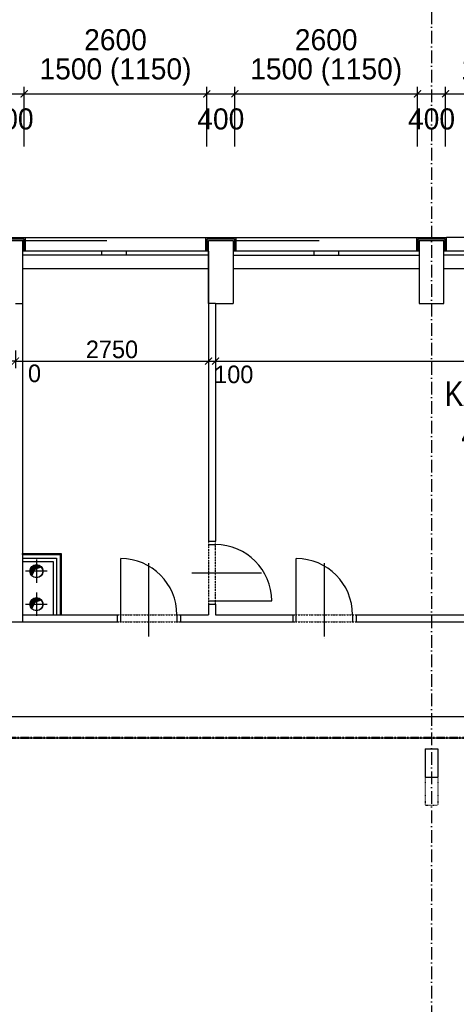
# Model space of a CAD drawing. Header units: millimetres. Extents: x -637441 to -130928, y -380379 to -53767.
# Tile 39 of 193: x -497810 to -491593, y -241704 to -227686. Entities that reach past the tile are written whole.
import ezdxf

# ---------------------------------------------------------------- set-up
doc = ezdxf.new("R2010")
doc.units = ezdxf.units.MM
doc.header["$LTSCALE"] = 10
for name, pattern in [('ACAD_ISO03W100', [30, 12, -18]), ('ACAD_ISO10W100', [18.5, 12, -3, 0.5, -3]), ('ACAD_ISO12W100', [22, 12, -3, 0.5, -3, 0.5, -3]), ('DASHDOT', [25.4, 12.7, -6.35, 0, -6.35])]:
    doc.linetypes.add(name, pattern=pattern)
doc.layers.add('_POŽÁR', color=240, linetype='Continuous', lineweight=50)
for name, color, linetype in [('Kóty', 7, 'Continuous'), ('Osy', 1, 'DASHDOT'), ('POPIS', 7, 'Continuous'), ('Rozhraní materiálů', 7, 'Continuous'), ('SLABĚ', 7, 'Continuous'), ('Výplně otvorů', 7, 'Continuous'), ('ZDIVO', 6, 'Continuous'), ('ŠRAFY', 252, 'Continuous')]:
    doc.layers.add(name, color=color, linetype=linetype)
doc.styles.add('NARROW', font='txt')
doc.styles.add('TGV styl', font='txt')
doc.linetypes.add('IZOLACE', pattern='A,0.00254,-2.54,[134,ltypeshp.shx,S=2.54,R=0,X=-2.54,Y=0],-5.08,[134,ltypeshp.shx,S=2.54,R=180,X=2.54,Y=0],-2.54', length=10.16254)
doc.dimstyles.new('VNITŘEK 1-200', dxfattribs={"dimtxt": 250, "dimasz": 100, "dimexe": 100, "dimexo": 250, "dimgap": 40, "dimtad": 1, "dimdec": 0, "dimzin": 0, "dimdsep": 46, "dimtxsty": 'TGV styl', "dimblk1": 'ARCHTICK', "dimblk2": 'ARCHTICK', "dimsah": 1, "dimcen": 0.09, "dimclrd": 256, "dimclre": 256, "dimclrt": 220, "dimadec": 0, "dimazin": 0, "dimtfac": 1, "dimtdec": 0, "dimtofl": 0, "dimtmove": 2, "dimatfit": 3, "dimldrblk": 'ARCHTICK', "dimfxl": 150, "dimfxlon": 1, "dimtolj": 1, "dimtzin": 0, "dimarcsym": 0})
doc.dimstyles.new('VNĚJŠEK 1-100', dxfattribs={"dimtxt": 300, "dimasz": 100, "dimexe": 100, "dimexo": 250, "dimgap": 40, "dimtad": 1, "dimdec": 0, "dimzin": 0, "dimdsep": 46, "dimtxsty": 'TGV styl', "dimblk1": 'ARCHTICK', "dimblk2": 'ARCHTICK', "dimsah": 1, "dimcen": 0.09, "dimclrd": 256, "dimclre": 256, "dimclrt": 220, "dimadec": 0, "dimazin": 0, "dimtfac": 1, "dimtdec": 0, "dimtofl": 0, "dimtmove": 2, "dimatfit": 3, "dimldrblk": 'ARCHTICK', "dimfxl": 350, "dimfxlon": 1, "dimtolj": 1, "dimtzin": 0, "dimarcsym": 0})

# ---------------------------------------------------------------- blocks, each defined once
blk = doc.blocks.new('_ArchTick')
at = {"color": 0, "const_width": 0.15}
blk.add_lwpolyline([(-0.5, -0.5), (0.5, 0.5)], dxfattribs=at)
blk = doc.blocks.new('*D319')
at = {"layer": 'DEFPOINTS', "color": 0, "ltscale": 0.35}
for p in [(-497871, -231728), (-497871, -232118), (-497871, -232546)]:
    blk.add_point(p, dxfattribs=at)
at = {"layer": 'Kóty', "lineweight": -2, "ltscale": 0.35}
for p, q in [((-497871, -232396), (-497871, -232646)), ((-497871, -232396), (-497871, -232646)), ((-497871, -232546), (-497971, -232546)), ((-497871, -232546), (-497771, -232546))]:
    blk.add_line(p, q, dxfattribs=at)
at = {"layer": 'Kóty', "lineweight": -2, "ltscale": 0.35, "xscale": 100, "yscale": 100, "zscale": 100, "rotation": 180}
blk.add_blockref('_ArchTick', (-497871, -232546), dxfattribs=at)
at = {"layer": 'Kóty', "lineweight": -2, "ltscale": 0.35, "xscale": 100, "yscale": 100, "zscale": 100}
blk.add_blockref('_ArchTick', (-497871, -232546), dxfattribs=at)
at = {"layer": 'Kóty', "color": 220, "ltscale": 0.35, "insert": (-497599, -232722), "char_height": 250, "attachment_point": 5, "style": 'TGV styl'}
blk.add_mtext('\\A1;0', dxfattribs=at)
blk = doc.blocks.new('*D320')
at = {"layer": 'DEFPOINTS', "color": 0, "ltscale": 0.35}
for p in [(-497871, -231728), (-495121, -231728), (-495121, -232546)]:
    blk.add_point(p, dxfattribs=at)
at = {"layer": 'Kóty', "lineweight": -2, "ltscale": 0.35}
for p, q in [((-497871, -232396), (-497871, -232646)), ((-495121, -232396), (-495121, -232646)), ((-497871, -232546), (-495121, -232546))]:
    blk.add_line(p, q, dxfattribs=at)
at = {"layer": 'Kóty', "lineweight": -2, "ltscale": 0.35, "xscale": 100, "yscale": 100, "zscale": 100, "rotation": 180}
blk.add_blockref('_ArchTick', (-497871, -232546), dxfattribs=at)
at = {"layer": 'Kóty', "lineweight": -2, "ltscale": 0.35, "xscale": 100, "yscale": 100, "zscale": 100}
blk.add_blockref('_ArchTick', (-495121, -232546), dxfattribs=at)
at = {"layer": 'Kóty', "color": 220, "ltscale": 0.35, "insert": (-496496, -232381), "char_height": 250, "attachment_point": 5, "style": 'TGV styl'}
blk.add_mtext('\\A1;2750', dxfattribs=at)
blk = doc.blocks.new('*D321')
at = {"layer": 'DEFPOINTS', "color": 0, "ltscale": 0.35}
for p in [(-495121, -231728), (-495021, -231728), (-495021, -232546)]:
    blk.add_point(p, dxfattribs=at)
at = {"layer": 'Kóty', "lineweight": -2, "ltscale": 0.35}
for p, q in [((-495121, -232396), (-495121, -232646)), ((-495021, -232396), (-495021, -232646)), ((-495121, -232546), (-495021, -232546))]:
    blk.add_line(p, q, dxfattribs=at)
at = {"layer": 'Kóty', "lineweight": -2, "ltscale": 0.35, "xscale": 100, "yscale": 100, "zscale": 100, "rotation": 180}
blk.add_blockref('_ArchTick', (-495121, -232546), dxfattribs=at)
at = {"layer": 'Kóty', "lineweight": -2, "ltscale": 0.35, "xscale": 100, "yscale": 100, "zscale": 100}
blk.add_blockref('_ArchTick', (-495021, -232546), dxfattribs=at)
at = {"layer": 'Kóty', "color": 220, "ltscale": 0.35, "insert": (-494762, -232737), "char_height": 250, "attachment_point": 5, "style": 'TGV styl'}
blk.add_mtext('\\A1;100', dxfattribs=at)
blk = doc.blocks.new('*D322')
at = {"layer": 'DEFPOINTS', "color": 0, "ltscale": 0.35}
for p in [(-495021, -231728), (-486121, -231728), (-486121, -232546)]:
    blk.add_point(p, dxfattribs=at)
at = {"layer": 'Kóty', "lineweight": -2, "ltscale": 0.35}
for p, q in [((-495021, -232396), (-495021, -232646)), ((-486121, -232396), (-486121, -232646)), ((-495021, -232546), (-486121, -232546))]:
    blk.add_line(p, q, dxfattribs=at)
at = {"layer": 'Kóty', "lineweight": -2, "ltscale": 0.35, "xscale": 100, "yscale": 100, "zscale": 100, "rotation": 180}
blk.add_blockref('_ArchTick', (-495021, -232546), dxfattribs=at)
at = {"layer": 'Kóty', "lineweight": -2, "ltscale": 0.35, "xscale": 100, "yscale": 100, "zscale": 100}
blk.add_blockref('_ArchTick', (-486121, -232546), dxfattribs=at)
at = {"layer": 'Kóty', "color": 220, "ltscale": 0.35, "insert": (-490571, -232381), "char_height": 250, "attachment_point": 5, "style": 'TGV styl'}
blk.add_mtext('\\A1;8900', dxfattribs=at)
blk = doc.blocks.new('*D337')
at = {"layer": 'DEFPOINTS', "color": 0, "ltscale": 0.35}
for p in [(-492121, -231228), (-491946, -236158), (-487734, -236158)]:
    blk.add_point(p, dxfattribs=at)
at = {"layer": 'Kóty', "lineweight": -2, "ltscale": 0.35}
for p, q in [((-487884, -231228), (-487634, -231228)), ((-487734, -231228), (-487734, -236158)), ((-487884, -236158), (-487634, -236158))]:
    blk.add_line(p, q, dxfattribs=at)
at = {"layer": 'Kóty', "lineweight": -2, "ltscale": 0.35, "xscale": 100, "yscale": 100, "zscale": 100}
for p, rotation in [((-487734, -231228), 90), ((-487734, -236158), 270)]:
    blk.add_blockref('_ArchTick', p, dxfattribs=dict(at, rotation=rotation))
at = {"layer": 'Kóty', "color": 220, "ltscale": 0.35, "insert": (-487899, -233693), "char_height": 250, "attachment_point": 5, "rotation": 90, "style": 'TGV styl'}
blk.add_mtext('\\A1;4930', dxfattribs=at)
blk = doc.blocks.new('*D338')
at = {"layer": 'DEFPOINTS', "color": 0, "ltscale": 0.35}
for p in [(-491946, -236158), (-487734, -236258), (-487121, -236258)]:
    blk.add_point(p, dxfattribs=at)
at = {"layer": 'Kóty', "lineweight": -2, "ltscale": 0.35}
for p, q in [((-487884, -236158), (-487634, -236158)), ((-487734, -236158), (-487734, -236258)), ((-487584, -236258), (-487834, -236258))]:
    blk.add_line(p, q, dxfattribs=at)
at = {"layer": 'Kóty', "lineweight": -2, "ltscale": 0.35, "xscale": 100, "yscale": 100, "zscale": 100}
for p, rotation in [((-487734, -236158), 90), ((-487734, -236258), 270)]:
    blk.add_blockref('_ArchTick', p, dxfattribs=dict(at, rotation=rotation))
at = {"layer": 'Kóty', "color": 220, "ltscale": 0.35, "insert": (-488041, -235786), "char_height": 250, "attachment_point": 5, "rotation": 90, "style": 'TGV styl'}
blk.add_mtext('\\A1;100', dxfattribs=at)
blk = doc.blocks.new('*D67')
at = {"layer": 'DEFPOINTS', "color": 0, "ltscale": 0.35}
for p in [(-495146, -228741), (-497746, -230983), (-495146, -230983)]:
    blk.add_point(p, dxfattribs=at)
at = {"layer": 'Kóty', "lineweight": -2, "ltscale": 0.35}
for p, q in [((-497746, -229491), (-497746, -228641)), ((-497746, -228741), (-495146, -228741)), ((-495146, -229491), (-495146, -228641))]:
    blk.add_line(p, q, dxfattribs=at)
at = {"layer": 'Kóty', "lineweight": -2, "ltscale": 0.35, "xscale": 100, "yscale": 100, "zscale": 100, "rotation": 180}
blk.add_blockref('_ArchTick', (-497746, -228741), dxfattribs=at)
at = {"layer": 'Kóty', "lineweight": -2, "ltscale": 0.35, "xscale": 100, "yscale": 100, "zscale": 100}
blk.add_blockref('_ArchTick', (-495146, -228741), dxfattribs=at)
at = {"layer": 'Kóty', "color": 220, "ltscale": 0.35, "char_height": 300, "attachment_point": 5, "style": 'TGV styl'}
for s, insert in [('\\A1;2600', (-496446, -227973)), ('\\A1;1500 (1150)', (-496446, -228431))]:
    blk.add_mtext(s, dxfattribs=dict(at, insert=insert))
blk = doc.blocks.new('*D68')
at = {"layer": 'DEFPOINTS', "color": 0, "ltscale": 0.35}
for p in [(-492146, -228741), (-494746, -230983), (-492146, -230983)]:
    blk.add_point(p, dxfattribs=at)
at = {"layer": 'Kóty', "lineweight": -2, "ltscale": 0.35}
for p, q in [((-494746, -229491), (-494746, -228641)), ((-494746, -228741), (-492146, -228741)), ((-492146, -229491), (-492146, -228641))]:
    blk.add_line(p, q, dxfattribs=at)
at = {"layer": 'Kóty', "lineweight": -2, "ltscale": 0.35, "xscale": 100, "yscale": 100, "zscale": 100, "rotation": 180}
blk.add_blockref('_ArchTick', (-494746, -228741), dxfattribs=at)
at = {"layer": 'Kóty', "lineweight": -2, "ltscale": 0.35, "xscale": 100, "yscale": 100, "zscale": 100}
blk.add_blockref('_ArchTick', (-492146, -228741), dxfattribs=at)
at = {"layer": 'Kóty', "color": 220, "ltscale": 0.35, "char_height": 300, "attachment_point": 5, "style": 'TGV styl'}
for s, insert in [('\\A1;2600', (-493446, -227973)), ('\\A1;1500 (1150)', (-493446, -228431))]:
    blk.add_mtext(s, dxfattribs=dict(at, insert=insert))
blk = doc.blocks.new('*D69')
at = {"layer": 'DEFPOINTS', "color": 0, "ltscale": 0.35}
for p in [(-489146, -228741), (-491746, -230983), (-489146, -230983)]:
    blk.add_point(p, dxfattribs=at)
at = {"layer": 'Kóty', "lineweight": -2, "ltscale": 0.35}
for p, q in [((-491746, -229491), (-491746, -228641)), ((-491746, -228741), (-489146, -228741)), ((-489146, -229491), (-489146, -228641))]:
    blk.add_line(p, q, dxfattribs=at)
at = {"layer": 'Kóty', "lineweight": -2, "ltscale": 0.35, "xscale": 100, "yscale": 100, "zscale": 100, "rotation": 180}
blk.add_blockref('_ArchTick', (-491746, -228741), dxfattribs=at)
at = {"layer": 'Kóty', "lineweight": -2, "ltscale": 0.35, "xscale": 100, "yscale": 100, "zscale": 100}
blk.add_blockref('_ArchTick', (-489146, -228741), dxfattribs=at)
at = {"layer": 'Kóty', "color": 220, "ltscale": 0.35, "char_height": 300, "attachment_point": 5, "style": 'TGV styl'}
for s, insert in [('\\A1;2600', (-490446, -227973)), ('\\A1;1500 (1150)', (-490446, -228431))]:
    blk.add_mtext(s, dxfattribs=dict(at, insert=insert))
blk = doc.blocks.new('*D439')
at = {"layer": 'DEFPOINTS', "color": 0, "ltscale": 0.35}
for p in [(-449731, -224328), (-509821, -230828), (-449731, -230788)]:
    blk.add_point(p, dxfattribs=at)
at = {"layer": 'Kóty', "lineweight": -2, "ltscale": 0.35}
for p, q in [((-509821, -224678), (-509821, -224228)), ((-449731, -224678), (-449731, -224228)), ((-509821, -224328), (-449731, -224328))]:
    blk.add_line(p, q, dxfattribs=at)
at = {"layer": 'Kóty', "lineweight": -2, "ltscale": 0.35, "xscale": 100, "yscale": 100, "zscale": 100, "rotation": 180}
blk.add_blockref('_ArchTick', (-509821, -224328), dxfattribs=at)
at = {"layer": 'Kóty', "lineweight": -2, "ltscale": 0.35, "xscale": 100, "yscale": 100, "zscale": 100}
blk.add_blockref('_ArchTick', (-449731, -224328), dxfattribs=at)
at = {"layer": 'Kóty', "color": 220, "ltscale": 0.35, "insert": (-479776, -224138), "char_height": 300, "attachment_point": 5, "style": 'TGV styl'}
blk.add_mtext('\\A1;60090', dxfattribs=at)

msp = doc.modelspace()

# ---------------------------------------------------------------- hatches: boundary and pattern name
at = {"layer": 'ŠRAFY', "lineweight": -3}
h = msp.add_hatch(color=256, dxfattribs=at)
h.paths.add_polyline_path([(-497499.401, -235483.734, 0.719544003), (-497661.228, -235537.964), (-497597.284, -235537.964), (-497587.58, -235517.263)])
h.paths.add_polyline_path([(-497597.284, -235537.964), (-497661.228, -235537.964, 0.220262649), (-497629.454, -235606.591)])
h = msp.add_hatch(color=256, dxfattribs=at)
h.paths.add_polyline_path([(-497499.401, -235953.734, 0.719544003), (-497661.228, -236007.964), (-497597.284, -236007.964), (-497587.58, -235987.263)])
h.paths.add_polyline_path([(-497597.284, -236007.964), (-497661.228, -236007.964, 0.220262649), (-497629.454, -236076.591)])

# ---------------------------------------------------------------- linework, layer by layer
at = {"layer": '_POŽÁR', "linetype": 'ACAD_ISO10W100'}
msp.add_lwpolyline([(-509821.228, -237907.964), (-449731.228, -237907.964)], dxfattribs=at)
at = {"layer": 'Kóty', "ltscale": 0.35}
for p, q in [((-498146.228, -228741.366), (-497746.228, -228741.366)), ((-497746.228, -229491.366), (-497746.228, -228641.366)), ((-495146.228, -229491.366), (-495146.228, -228641.366)), ((-495146.228, -228741.366), (-494746.228, -228741.366)), ((-494746.228, -229491.366), (-494746.228, -228641.366)), ((-492146.228, -229491.366), (-492146.228, -228641.366)), ((-492146.228, -228741.366), (-491746.228, -228741.366)), ((-491746.228, -229491.366), (-491746.228, -228641.366))]:
    msp.add_line(p, q, dxfattribs=at)
at = {"layer": 'Kóty'}
for p, q in [((-495971.228, -236467.955), (-495971.228, -235424.72)), ((-493471.228, -236467.955), (-493471.228, -235424.72)), ((-495358.38, -235558.944), (-494369.031, -235558.944))]:
    msp.add_line(p, q, dxfattribs=at)
at = {"layer": 'Osy', "linetype": 'ACAD_ISO10W100', "ltscale": 1.5}
msp.add_line((-491946.228, -226457.964), (-491946.228, -256067.964), dxfattribs=at)
at = {"layer": 'Rozhraní materiálů', "ltscale": 0.35}
for p, q in [((-497871.228, -231727.964), (-497771.228, -231727.964)), ((-495021.228, -231727.964), (-495121.228, -231727.964))]:
    msp.add_line(p, q, dxfattribs=at)
at = {"layer": 'SLABĚ'}
for p, q in [((-498121.228, -230827.964), (-497771.228, -230827.964)), ((-497771.228, -230827.964), (-497771.228, -230982.732)), ((-497731.228, -230787.964), (-495161.228, -230787.964)), ((-495121.228, -230827.964), (-494771.228, -230827.964)), ((-495121.228, -230982.732), (-495121.228, -230827.964)), ((-494771.228, -230827.964), (-494771.228, -230982.732)), ((-494731.228, -230787.964), (-492161.228, -230787.964)), ((-492121.228, -230827.964), (-492121.228, -230982.732)), ((-492121.228, -230827.964), (-491771.228, -230827.964)), ((-491771.228, -230982.732), (-491771.228, -230827.964)), ((-489161.228, -230787.964), (-491731.228, -230787.964)), ((-497771.228, -231227.964), (-495121.228, -231227.964)), ((-494771.228, -231227.964), (-492121.228, -231227.964)), ((-491771.228, -231227.964), (-489121.228, -231227.964)), ((-497771.228, -235300.464), (-497771.228, -235287.964)), ((-497771.228, -235300.464), (-497233.728, -235300.464)), ((-497233.728, -235300.464), (-497233.728, -236157.964)), ((-497771.228, -235400.464), (-497333.728, -235400.464)), ((-497333.728, -235400.464), (-497333.728, -236157.964)), ((-497771.228, -236157.964), (-497771.228, -236257.964)), ((-497233.728, -236157.964), (-497221.228, -236157.964)), ((-493471.228, -236491.748), (-493471.228, -236489.899)), ((-492036.228, -238067.964), (-492036.228, -238467.964)), ((-492036.228, -238067.964), (-491856.228, -238067.964)), ((-491856.228, -238067.964), (-491856.228, -238467.964)), ((-492036.228, -238467.964), (-491856.228, -238467.964))]:
    msp.add_line(p, q, dxfattribs=at)
at = {"layer": 'SLABĚ', "color": 250, "linetype": 'ACAD_ISO03W100', "ltscale": 10}
for p, q in [((-497771.228, -230827.964), (-495121.228, -230827.964)), ((-494746.228, -230827.964), (-492146.228, -230827.964)), ((-489146.228, -230827.964), (-491746.228, -230827.964))]:
    msp.add_line(p, q, dxfattribs=at)
at = {"layer": 'SLABĚ', "linetype": 'ACAD_ISO03W100', "ltscale": 3}
for p, q in [((-497771.228, -235350.464), (-497283.728, -235350.464)), ((-497283.728, -235350.464), (-497283.728, -236157.964))]:
    msp.add_line(p, q, dxfattribs=at)
at = {"layer": 'SLABĚ', "linetype": 'DASHDOT', "lineweight": -3, "ltscale": 4}
for p, q in [((-497571.228, -235371.245), (-497571.228, -235704.683)), ((-497416.858, -235537.964), (-497725.598, -235537.964)), ((-497571.228, -235841.245), (-497571.228, -236174.683)), ((-497725.598, -236007.964), (-497416.858, -236007.964))]:
    msp.add_line(p, q, dxfattribs=at)
at = {"layer": 'SLABĚ', "linetype": 'ACAD_ISO03W100', "ltscale": 0.05}
for p, q in [((-492036.228, -238467.964), (-492036.228, -238867.964)), ((-491856.228, -238467.964), (-491856.228, -238867.964)), ((-492036.228, -238867.964), (-491856.228, -238867.964))]:
    msp.add_line(p, q, dxfattribs=at)
at = {"layer": 'SLABĚ', "lineweight": -3}
for centre, radius in [((-497571.228, -235537.964), 93.6), ((-497571.228, -235537.964), 90), ((-497571.228, -236007.964), 93.6), ((-497571.228, -236007.964), 90)]:
    msp.add_circle(centre, radius, dxfattribs=at)
at = {"layer": 'Výplně otvorů'}
for p, q in [((-495121.228, -230982.732), (-497771.228, -230982.732)), ((-496646.228, -230982.732), (-496646.228, -231037.964)), ((-496296.228, -230982.732), (-496296.228, -231037.964)), ((-492121.228, -230982.732), (-494771.228, -230982.732)), ((-493621.228, -230982.732), (-493621.228, -231037.964)), ((-493271.228, -230982.732), (-493271.228, -231037.964)), ((-489121.228, -230982.732), (-491771.228, -230982.732)), ((-495121.228, -231037.964), (-497771.228, -231037.964)), ((-494771.228, -231037.964), (-492121.228, -231037.964)), ((-489121.228, -231037.964), (-491771.228, -231037.964))]:
    msp.add_line(p, q, dxfattribs=at)
at = {"layer": 'Výplně otvorů', "linetype": 'ACAD_ISO12W100', "lineweight": -3, "ltscale": 0.175}
for p, q in [((-495121.228, -235108.944), (-495121.228, -236008.944)), ((-495021.228, -236008.944), (-495021.228, -235108.944)), ((-496421.228, -236157.964), (-495521.228, -236157.964)), ((-493921.228, -236157.964), (-493021.228, -236157.964)), ((-496421.228, -236257.964), (-495521.228, -236257.964)), ((-493921.228, -236257.964), (-493021.228, -236257.964))]:
    msp.add_line(p, q, dxfattribs=at)
at = {"layer": 'Výplně otvorů', "ltscale": 0.35}
for p, q in [((-495121.228, -235158.944), (-495021.228, -235158.944)), ((-496371.228, -236257.964), (-496371.228, -235357.964)), ((-493871.228, -236257.964), (-493871.228, -235357.964)), ((-495121.228, -235958.944), (-494221.228, -235958.944)), ((-495571.228, -236157.964), (-495571.228, -236257.964)), ((-493071.228, -236157.964), (-493071.228, -236257.964))]:
    msp.add_line(p, q, dxfattribs=at)
for centre in [(-495021.228, -235958.944), (-496371.228, -236157.964), (-493871.228, -236157.964)]:
    msp.add_arc(centre, 800, 0, 90, dxfattribs=at)
at = {"layer": 'ZDIVO'}
for p, q in [((-498161.228, -230787.964), (-497731.228, -230787.964)), ((-497771.228, -230827.964), (-497771.228, -230982.732)), ((-497731.228, -230787.964), (-497731.228, -230982.732)), ((-495161.228, -230787.964), (-494731.228, -230787.964)), ((-495161.228, -230982.732), (-495161.228, -230787.964)), ((-495121.228, -230982.732), (-495121.228, -230827.964)), ((-494771.228, -230827.964), (-494771.228, -230982.732)), ((-494731.228, -230787.964), (-494731.228, -230982.732)), ((-492161.228, -230787.964), (-492161.228, -230982.732)), ((-492161.228, -230787.964), (-491731.228, -230787.964)), ((-491731.228, -230982.732), (-491731.228, -230787.964)), ((-497771.228, -230982.732), (-497771.228, -235287.964)), ((-495121.228, -230982.732), (-495121.228, -231727.964)), ((-495121.228, -231727.964), (-495121.228, -230982.732)), ((-494771.228, -230982.732), (-494771.228, -231727.964)), ((-492121.228, -230982.732), (-492121.228, -231727.964)), ((-491771.228, -231727.964), (-491771.228, -230982.732)), ((-495121.228, -231727.964), (-495121.228, -235108.944)), ((-495021.228, -231727.964), (-494771.228, -231727.964)), ((-495021.228, -231727.964), (-494771.228, -231727.964)), ((-495021.228, -231727.964), (-495021.228, -235108.944)), ((-492121.228, -231727.964), (-491771.228, -231727.964)), ((-492071.228, -231727.964), (-491771.228, -231727.964)), ((-495121.228, -235108.944), (-495021.228, -235108.944)), ((-497771.228, -235287.964), (-497221.228, -235287.964)), ((-497771.228, -235300.464), (-497771.228, -236157.964)), ((-497221.228, -235287.964), (-497221.228, -236157.964)), ((-495121.228, -236008.944), (-495121.228, -236157.964)), ((-495121.228, -236008.944), (-495021.228, -236008.944)), ((-495021.228, -236008.944), (-495021.228, -236157.964)), ((-497771.228, -236157.964), (-497233.728, -236157.964)), ((-497221.228, -236157.964), (-496421.228, -236157.964)), ((-496421.228, -236157.964), (-496421.228, -236257.964)), ((-495521.228, -236157.964), (-495121.228, -236157.964)), ((-495521.228, -236157.964), (-495521.228, -236257.964)), ((-495021.228, -236157.964), (-493921.228, -236157.964)), ((-493921.228, -236157.964), (-493921.228, -236257.964)), ((-493021.228, -236157.964), (-487121.228, -236157.964)), ((-493021.228, -236157.964), (-493021.228, -236257.964)), ((-498101.228, -236257.964), (-496421.228, -236257.964)), ((-495521.228, -236257.964), (-493921.228, -236257.964)), ((-493021.228, -236257.964), (-487121.228, -236257.964)), ((-503946.228, -237607.964), (-485683.115, -237607.964)), ((-504171.524, -237907.964), (-485683.115, -237907.964))]:
    msp.add_line(p, q, dxfattribs=at)
at = {"layer": 'ŠRAFY', "linetype": 'IZOLACE', "ltscale": 0.015}
for p, q in [((-498141.228, -230807.964), (-497751.228, -230807.964)), ((-497751.228, -230807.964), (-497751.228, -230982.732)), ((-495141.228, -230807.964), (-494751.228, -230807.964)), ((-495141.228, -230982.732), (-495141.228, -230807.964)), ((-494751.228, -230807.964), (-494751.228, -230982.732)), ((-492141.228, -230807.964), (-492141.228, -230982.732)), ((-492141.228, -230807.964), (-491751.228, -230807.964)), ((-491751.228, -230982.732), (-491751.228, -230807.964))]:
    msp.add_line(p, q, dxfattribs=at)
at = {"layer": 'ŠRAFY', "linetype": 'IZOLACE', "ltscale": 0.025}
for p, q in [((-497771.228, -235350.464), (-497283.728, -235350.464)), ((-497283.728, -235350.464), (-497283.728, -236157.964))]:
    msp.add_line(p, q, dxfattribs=at)

# ---------------------------------------------------------------- block references
at = {"layer": 'Kóty', "ltscale": 0.35, "xscale": 100, "yscale": 100, "zscale": 100}
for p in [(-497746.228, -228741.366), (-494746.228, -228741.366), (-491746.228, -228741.366)]:
    msp.add_blockref('_ArchTick', p, dxfattribs=at)
at = {"layer": 'Kóty', "ltscale": 0.35, "xscale": 100, "yscale": 100, "zscale": 100, "rotation": 180}
for p in [(-495146.228, -228741.366), (-492146.228, -228741.366)]:
    msp.add_blockref('_ArchTick', p, dxfattribs=at)

# ---------------------------------------------------------------- texts
at = {"layer": 'Kóty', "color": 220, "ltscale": 0.35, "char_height": 300, "attachment_point": 5, "style": 'TGV styl'}
for insert in [(-497946.228, -229100.632), (-494946.228, -229100.632), (-491946.228, -229100.632)]:
    msp.add_mtext('\\A1;400', dxfattribs=dict(at, insert=insert))
at = {"layer": 'POPIS', "char_height": 350, "width": 2838.66043, "attachment_point": 1, "style": 'NARROW'}
for s, insert in [('{\\W3.19799; }KANCELÁŘ\\P{\\W5.34789; }43,40 m2', (-492116.666, -232835.159)), ('\\pi1096.4;WC\\P\\pi713.6;3,81 m2', (-515374.626, -238028.739))]:
    msp.add_mtext(s, dxfattribs=dict(at, insert=insert))

# ---------------------------------------------------------------- dimensions: what is measured, and where the dimension line sits
at = {"layer": 'Kóty', "ltscale": 0.35}
for base, p1, p2, dimstyle, picture, middle in [((-449731.228, -224328.44), (-509821.228, -230827.964), (-449731.228, -230787.964), 'VNĚJŠEK 1-100', '*D439', (-479776.228, -224138.44)), ((-495121.228, -232545.614), (-497871.228, -231727.964), (-495121.228, -231727.964), 'VNITŘEK 1-200', '*D320', (-496496.228, -232380.614)), ((-486121.228, -232545.614), (-495021.228, -231727.964), (-486121.228, -231727.964), 'VNITŘEK 1-200', '*D322', (-490571.228, -232380.614))]:
    dim = msp.add_linear_dim(base=base, p1=p1, p2=p2, dimstyle=dimstyle, dxfattribs=at)
    dim.commit()
    dim.dimension.update_dxf_attribs({"geometry": picture, "text_midpoint": middle})
for base, p1, p2, picture, middle in [((-495146.228, -228741.366), (-497746.228, -230982.732), (-495146.228, -230982.732), '*D67', (-496446.228, -228162.795)), ((-492146.228, -228741.366), (-494746.228, -230982.732), (-492146.228, -230982.732), '*D68', (-493446.228, -228162.795)), ((-489146.228, -228741.366), (-491746.228, -230982.732), (-489146.228, -230982.732), '*D69', (-490446.228, -228162.795))]:
    dim = msp.add_linear_dim(base=base, p1=p1, p2=p2, text='<>\\X 1500 (1150)', dimstyle='VNĚJŠEK 1-100', override={"dimfxl": 750}, dxfattribs=at)
    dim.commit()
    dim.dimension.update_dxf_attribs({"geometry": picture, "text_midpoint": middle})
dim = msp.add_linear_dim(base=(-487733.871, -236157.964), p1=(-492121.228, -231227.964), p2=(-491946.228, -236157.964), angle=90, dimstyle='VNITŘEK 1-200', dxfattribs=at)
dim.commit()
dim.dimension.update_dxf_attribs({"geometry": '*D337', "text_midpoint": (-487898.871, -233692.964)})
for base, p1, p2, picture, middle in [((-497871.227909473, -232545.613921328), (-497871.227909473, -232117.963879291), (-497871.227909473, -231727.963879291), '*D319', (-497599.42124869, -232722.355102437)), ((-495021.228, -232545.614), (-495121.228, -231727.964), (-495021.228, -231727.964), '*D321', (-494762.046, -232737.48))]:
    dim = msp.add_linear_dim(base=base, p1=p1, p2=p2, dimstyle='VNITŘEK 1-200', dxfattribs=at)
    dim.commit()
    dim.dimension.update_dxf_attribs({"geometry": picture, "text_midpoint": middle, "dimtype": 160})
dim = msp.add_linear_dim(base=(-487733.871, -236257.964), p1=(-491946.228, -236157.964), p2=(-487121.228, -236257.964), angle=90, dimstyle='VNITŘEK 1-200', dxfattribs=at)
dim.commit()
dim.dimension.update_dxf_attribs({"geometry": '*D338', "text_midpoint": (-488040.921, -235786.285), "dimtype": 160})

doc.saveas('drawing.dxf')
